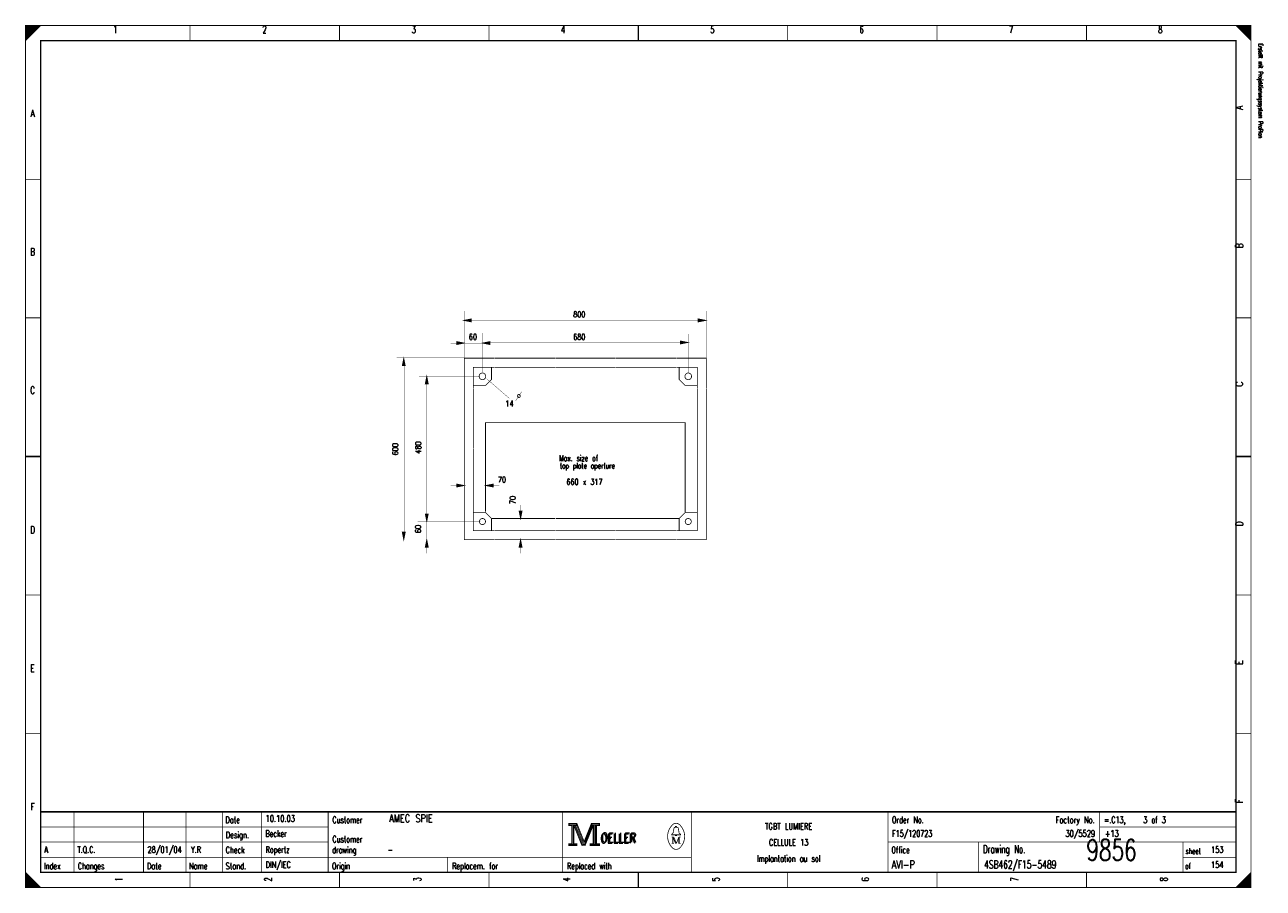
# Model space of a CAD drawing. Extents: x 0 to 409, y 0 to 285.
import ezdxf
from ezdxf.enums import TextEntityAlignment as Align

# ---------------------------------------------------------------- set-up
doc = ezdxf.new("R2010")
doc.units = 0
doc.header["$MEASUREMENT"] = 0
doc.linetypes.add('GESTRICHELT', pattern=[3.75, 3, -0.75])
doc.layers.get('0').update_dxf_attribs({"color": 9, "linetype": 'CONTINUOUS'})
doc.layers.add('1', color=7, linetype='CONTINUOUS')
doc.styles.get("Standard").update_dxf_attribs({"font": 'TXT', "bigfont": 'TXT'})

msp = doc.modelspace()

# ---------------------------------------------------------------- linework, layer by layer
at = {"color": 0, "const_width": 0.25, "flags": 128}
for points in [[(0, 142.5), (0, 285), (405, 285), (405, 0), (0, 0), (0, 142.5)], [(0, 285), (5, 285), (0, 280), (0, 285)], [(0.25, 285), (0.25, 280.25), (0.5, 280.5), (0.5, 285), (0.75, 285), (0.75, 280.75), (1, 281), (1, 285), (1.25, 285), (1.25, 281.25), (1.5, 281.5), (1.5, 285), (1.75, 285), (1.75, 281.75), (2, 282)], [(2, 282), (2, 285), (2.25, 285), (2.25, 282.25), (2.5, 282.5), (2.5, 285), (2.75, 285), (2.75, 282.75), (3, 283), (3, 285), (3.25, 285), (3.25, 283.25), (3.5, 283.5), (3.5, 285), (3.75, 285)], [(3.75, 285), (3.75, 283.75), (4, 284), (4, 285), (4.25, 285), (4.25, 284.25), (4.5, 284.5), (4.5, 285), (4.75, 285), (4.75, 284.75)], [(400, 285), (405, 280), (404.75, 280.25), (404.75, 285), (404.5, 285), (404.5, 280.5), (404.25, 280.75), (404.25, 285), (404, 285), (404, 281), (403.75, 281.25), (403.75, 285), (403.5, 285), (403.5, 281.5), (403.25, 281.75)], [(401.5, 283.5), (401.5, 285), (401.25, 285), (401.25, 283.75), (401, 284), (401, 285), (400.75, 285), (400.75, 284.25), (400.5, 284.5), (400.5, 285), (400.25, 285), (400.25, 284.75)], [(403.25, 281.75), (403.25, 285), (403, 285), (403, 282), (402.75, 282.25), (402.75, 285), (402.5, 285), (402.5, 282.5), (402.25, 282.75), (402.25, 285), (402, 285), (402, 283), (401.75, 283.25), (401.75, 285), (401.5, 285)], [(179.5, 21.2), (179.5, 20.5), (180.5, 20.5), (180.5, 14.5), (179.5, 14.5), (179.5, 13.8), (182.2, 13.8), (182.2, 14.5), (181.2, 14.5), (181.2, 20.5), (182.2, 20.5), (182.2, 21.2), (179.5, 21.2)], [(180.7, 20.7), (180.7, 14.3), (181, 14.3), (181, 20.7)], [(181.2, 20.5), (183.9, 13.8), (184.9, 13.8), (187.6, 20.5)], [(181.8, 20.5), (184.2, 14.6), (184.6, 14.6)], [(182.2, 21.2), (184.6, 15.2), (187, 21.2)], [(182.2, 20.5), (184.4, 14.9), (184.7, 14.9)], [(184.6, 14.2), (184.9, 14.2), (187.4, 20.5)], [(184.6, 14.6), (184.8, 14.6), (187.2, 20.5)], [(187.6, 20.5), (187.6, 14.5), (186.6, 14.5), (186.6, 13.8), (187.1, 13.8)], [(187, 21.2), (187, 20.5), (188, 20.5), (188, 14.5), (187, 14.5), (187, 13.8), (189.7, 13.8), (189.7, 14.5), (188.7, 14.5), (188.7, 20.5), (189.7, 20.5), (189.7, 21.2), (187, 21.2)], [(187.8, 20.7), (187.8, 14.3), (188.3, 14.3), (188.3, 20.7), (188.5, 20.7), (188.5, 14.3)], [(214.8, 17.4), (213.5, 17.4), (213.5, 17.6), (214, 18), (214.3, 19.6)], [(213.9, 16.7), (213.9, 14.6), (213.5, 14.6)], [(213.9, 16.7), (214.8, 14.6), (215.1, 14.6)], [(214.8, 19.9), (214.8, 20.2), (215.2, 20.2), (215.2, 19.9)], [(215.2, 17.4), (216.5, 17.4), (216.5, 17.6), (216, 18), (215.7, 19.6)], [(0, 5), (0, 0), (5, 0), (0, 5), (0.25, 4.75), (0.25, 0), (0.5, 0), (0.5, 4.5), (0.75, 4.25), (0.75, 0), (1, 0), (1, 4), (1.25, 3.75), (1.25, 0), (1.5, 0)], [(404.75, 4.75), (404.75, 0), (404.5, 0), (404.5, 4.5), (404.25, 4.25), (404.25, 0), (404, 0), (404, 4), (403.75, 3.75), (403.75, 0), (403.5, 0), (403.5, 3.5), (403.25, 3.25), (403.25, 0), (403, 0)], [(1.5, 0), (1.5, 3.5), (1.75, 3.25), (1.75, 0), (2, 0), (2, 3), (2.25, 2.75), (2.25, 0), (2.5, 0), (2.5, 2.5), (2.75, 2.25), (2.75, 0), (3, 0), (3, 2), (3.25, 1.75)], [(3.25, 1.75), (3.25, 0), (3.5, 0), (3.5, 1.5), (3.75, 1.25), (3.75, 0), (4, 0), (4, 1), (4.25, 0.75), (4.25, 0), (4.5, 0), (4.5, 0.5), (4.75, 0.25)], [(401.25, 1.25), (401.25, 0), (401, 0), (401, 1), (400.75, 0.75), (400.75, 0), (400.5, 0), (400.5, 0.5), (400.25, 0.25), (400.25, 0)], [(403, 0), (403, 3), (402.75, 2.75), (402.75, 0), (402.5, 0), (402.5, 2.5), (402.25, 2.25), (402.25, 0), (402, 0), (402, 2), (401.75, 1.75), (401.75, 0), (401.5, 0), (401.5, 1.5), (401.25, 1.25)]]:
    msp.add_lwpolyline(points, dxfattribs=at)
at = {"color": 0, "flags": 128}
for points, const_width in [([(0, 285), (405, 285), (405, 0), (0, 0)], 0.25), ([(5, 280), (400, 280), (400, 5), (5, 5)], 0.5), ([(5, 280), (400, 280), (400, 5), (5, 5)], 0.25), ([(179.7, 21), (182, 21), (182, 20.7), (179.7, 20.7)], 0.25), ([(187.2, 21), (189.5, 21), (189.5, 20.7), (187.2, 20.7)], 0.25), ([(214.8, 17.4), (215.2, 17.4), (215.2, 17.1), (214.8, 17.1)], 0.25), ([(179.7, 14.3), (182, 14.3), (182, 14), (179.7, 14)], 0.25), ([(186.8, 14.3), (189.5, 14.3), (189.5, 14), (186.8, 14)], 0.25)]:
    msp.add_lwpolyline(points, close=True, dxfattribs=dict(at, const_width=const_width))
at = {"color": 0}
for points, const_width in [([(54.375, 285), (54.375, 280)], 0.25), ([(103.75, 285), (103.75, 280)], 0.25), ([(153.125, 285), (153.125, 280)], 0.25), ([(202.5, 280), (202.5, 285)], 0.5), ([(202.5, 285), (202.5, 280)], 0.25), ([(251.875, 285), (251.875, 280)], 0.25), ([(301.25, 285), (301.25, 280)], 0.25), ([(350.625, 285), (350.625, 280)], 0.25), ([(0, 234.167), (5, 234.167)], 0.25), ([(405, 234.167), (400, 234.167)], 0.25), ([(0, 188.334), (5, 188.334)], 0.25), ([(405, 188.334), (400, 188.334)], 0.25), ([(5, 142.5), (0, 142.5)], 0.5), ([(0, 142.5), (5, 142.5)], 0.25), ([(400, 142.5), (405, 142.5)], 0.5), ([(405, 142.5), (400, 142.5)], 0.25), ([(0, 96.667), (5, 96.667)], 0.25), ([(405, 96.667), (400, 96.667)], 0.25), ([(0, 50.834), (5, 50.834)], 0.25), ([(405, 50.834), (400, 50.834)], 0.25), ([(400, 25), (5, 25)], 0.5), ([(16, 5), (16, 25)], 0.25), ([(39, 5), (39, 25)], 0.25), ([(53, 5), (53, 25)], 0.25), ([(65, 25), (65, 5)], 0.25), ([(78, 25), (78, 5)], 0.25), ([(100, 25), (100, 5)], 0.25), ([(177.5, 25), (177.5, 5)], 0.25), ([(220, 25), (220, 5)], 0.25), ([(285, 25), (285, 5)], 0.25), ([(355, 25), (355, 15)], 0.25), ([(181.5, 20.5), (184, 14.2)], 0.25), ([(184.7, 14.9), (187, 20.6)], 0.25), ([(5, 20), (100, 20)], 0.25), ([(213.5, 16.7), (214.2, 16.7)], 0.25), ([(214.2, 16.7), (215.1, 14.6)], 0.25), ([(214.6, 19.9), (215.5, 19.9)], 0.25), ([(215.1, 14.6), (215.9, 16.7)], 0.25), ([(215.9, 14.6), (215.9, 16.7)], 0.25), ([(215.9, 16.7), (216.5, 16.7)], 0.25), ([(216.1, 16.7), (216.1, 14.6)], 0.25), ([(355, 20), (400, 20)], 0.25), ([(5, 15), (100, 15)], 0.25), ([(184, 14.2), (184.6, 14.2)], 0.25), ([(213.9, 14.6), (214.3, 14.6)], 0.25), ([(216.5, 14.6), (215.7, 14.6)], 0.25), ([(285, 15), (400, 15)], 0.25), ([(315, 15), (315, 5)], 0.25), ([(382.5, 15), (382.5, 5)], 0.25), ([(5, 10), (220, 10)], 0.25), ([(139.5, 10), (139.5, 5)], 0.25), ([(382.5, 10), (400, 10)], 0.25), ([(54.375, 0), (54.375, 5)], 0.25), ([(103.75, 0), (103.75, 5)], 0.25), ([(153.125, 0), (153.125, 5)], 0.25), ([(202.5, 5), (202.5, 0)], 0.5), ([(202.5, 0), (202.5, 5)], 0.25), ([(251.875, 0), (251.875, 5)], 0.25), ([(301.25, 0), (301.25, 5)], 0.25), ([(350.625, 0), (350.625, 5)], 0.25), ([(405, 5), (400, 0)], 0.25), ([(4.75, 0), (4.75, 0.25)], 0.25)]:
    msp.add_lwpolyline(points, dxfattribs=dict(at, const_width=const_width))
at = {"color": 0, "const_width": 0.25, "flags": 128}
for points in [[(213.499601, 20.388348, 0.373815), (213.488, 13.425, 0.373815)], [(216.493359, 20.403602, 0.530775), (213.513, 20.413, 0.530775)], [(216.498075, 13.401685, 0.378582), (216.463, 20.438, 0.378582)], [(214.6, 19.9, 0.414214), (214.3, 19.6, 0.414214)], [(215.7, 19.6, 0.414214), (215.4, 19.9, 0.414214)], [(213.502705, 13.401803, 0.532213), (216.488, 13.388, 0.532213)]]:
    msp.add_lwpolyline(points, format="xyb", dxfattribs=at)
at = {"layer": '1', "color": 0}
for points, const_width in [([(145, 190.6), (145, 175)], 0.1), ([(225, 190.6), (225, 175)], 0.1), ([(147.3, 187.2), (144.8, 187.5)], 0.25), ([(144.9, 187.5), (147.3, 187.8)], 0.25), ([(144.9, 187.5), (147.3, 187.6)], 0.25), ([(145.1, 187.5), (147.3, 187.4)], 0.25), ([(147.3, 187.5), (174.9, 187.5)], 0.1), ([(174.9, 187.5), (195, 187.5)], 0.1), ([(194.9, 187.5), (222.3, 187.5)], 0.1), ([(222.3, 187.8), (224.8, 187.5)], 0.25), ([(222.3, 187.6), (224.6, 187.5)], 0.25), ([(224.8, 187.5), (222.3, 187.2)], 0.25), ([(222.3, 187.4), (224.8, 187.5)], 0.25), ([(142.5, 180.3), (145, 180)], 0.25), ([(142.5, 180.1), (144.8, 180)], 0.25), ([(142.5, 179.9), (145, 180)], 0.25), ([(145, 180), (142.5, 179.7)], 0.25), ([(153.5, 179.7), (151, 180)], 0.25), ([(151, 183.3), (151, 170.3)], 0.1), ([(151.1, 180), (153.5, 180.3)], 0.25), ([(151.1, 180), (153.5, 180.1)], 0.25), ([(151.3, 180), (153.5, 179.9)], 0.25), ([(174.9, 180.1), (153.4, 180.1)], 0.1), ([(174.9, 180.1), (195, 180.1)], 0.1), ([(195, 180.1), (216.3, 180.1)], 0.1), ([(216.4, 180.5), (218.9, 180.2)], 0.25), ([(216.4, 180.3), (218.7, 180.2)], 0.25), ([(218.9, 180.2), (216.4, 179.9)], 0.25), ([(216.4, 180.1), (218.9, 180.2)], 0.25), ([(219.1, 183), (219.1, 170)], 0.1), ([(140.5, 180), (142.5, 180)], 0.1), ([(145, 180), (151, 180)], 0.1), ([(122.6, 175.1), (145, 175.1)], 0.1), ([(125, 174.8), (124.6, 172.5)], 0.25), ([(125, 174.8), (124.8, 172.5)], 0.25), ([(125, 174.7), (125.3, 172.5)], 0.25), ([(125, 174.7), (125.1, 172.5)], 0.25), ([(125.2, 117.7), (125.2, 172.4)], 0.1), ([(155.1, 175), (175, 175)], 0.25), ([(155.1, 172), (175, 172)], 0.25), ([(175.1, 175), (195, 175)], 0.25), ([(175.1, 172), (195, 172)], 0.25), ([(195.1, 175), (215, 175)], 0.25), ([(195.1, 172), (215, 172)], 0.25), ([(130, 169.1), (150, 169.1)], 0.1), ([(132.6, 168.8), (132.2, 166.5)], 0.25), ([(132.6, 168.8), (132.4, 166.5)], 0.25), ([(132.6, 168.7), (132.7, 166.5)], 0.25), ([(132.6, 168.7), (132.9, 166.5)], 0.25), ([(152.4, 168.2), (159.9, 161.7)], 0.1), ([(132.5, 123.2), (132.5, 166.5)], 0.1), ([(145, 145.2), (145, 165.1)], 0.25), ([(148, 145.1), (148, 165)], 0.25), ([(164, 164), (162, 161)], 0.1), ([(222, 145.1), (222, 165)], 0.25), ([(225, 145.1), (225, 165)], 0.25), ([(145, 125), (145, 145.6)], 0.25), ([(148, 125), (148, 145)], 0.25), ([(222, 125), (222, 145.5)], 0.25), ([(225, 124.9), (225, 145.6)], 0.25), ([(140.5, 132.9), (142.5, 132.9)], 0.1), ([(142.5, 133.2), (145, 132.9)], 0.25), ([(142.5, 133), (144.8, 132.9)], 0.25), ([(142.5, 132.8), (145, 132.9)], 0.25), ([(145, 132.9), (142.5, 132.6)], 0.25), ([(154.6, 132.6), (152.1, 132.9)], 0.25), ([(152.2, 132.9), (154.6, 133.2)], 0.25), ([(152.2, 132.9), (154.6, 133)], 0.25), ([(152.4, 132.9), (154.6, 132.8)], 0.25), ([(154.6, 132.9), (156.6, 132.9)], 0.1), ([(132.6, 121.1), (132.3, 123.5)], 0.25), ([(132.6, 121.1), (132.5, 123.5)], 0.25), ([(132.6, 121), (132.7, 123.5)], 0.25), ([(132.6, 121), (132.9, 123.5)], 0.25), ([(163.6, 122.1), (163.3, 124.5)], 0.25), ([(163.6, 122.1), (163.5, 124.5)], 0.25), ([(163.6, 122), (163.7, 124.5)], 0.25), ([(163.6, 122), (163.9, 124.5)], 0.25), ([(163.6, 124.5), (163.6, 126.5)], 0.1), ([(129.6, 121), (150.3, 121)], 0.1), ([(132.6, 121), (132.6, 115.1)], 0.1), ([(122.3, 115), (145, 115)], 0.1), ([(125, 115.1), (124.7, 117.5)], 0.25), ([(125, 115.1), (124.9, 117.5)], 0.25), ([(125, 115), (125.1, 117.5)], 0.25), ([(125, 115), (125.3, 117.5)], 0.25), ([(132.6, 114.8), (132.2, 112.5)], 0.25), ([(132.6, 114.8), (132.4, 112.5)], 0.25), ([(132.6, 114.7), (132.7, 112.5)], 0.25), ([(132.6, 114.7), (132.9, 112.5)], 0.25), ([(132.6, 115.1), (132.6, 110.5)], 0.1), ([(155.1, 118), (175, 118)], 0.25), ([(155.1, 115), (175, 115)], 0.25), ([(163.6, 114.8), (163.2, 112.5)], 0.25), ([(163.6, 114.8), (163.4, 112.5)], 0.25), ([(163.6, 114.7), (163.9, 112.5)], 0.25), ([(163.6, 114.7), (163.7, 112.5)], 0.25), ([(163.6, 115.1), (163.6, 110.5)], 0.1), ([(175.1, 118), (195, 118)], 0.25), ([(175.1, 115), (195, 115)], 0.25), ([(195.1, 118), (215, 118)], 0.25), ([(195.1, 115), (215, 115)], 0.25)]:
    msp.add_lwpolyline(points, dxfattribs=dict(at, const_width=const_width))
at = {"layer": '1', "color": 0, "const_width": 0.25, "flags": 128}
for points in [[(144.8, 187.5), (147.3, 188), (147.3, 187), (144.8, 187.5)], [(224.8, 187.5), (222.3, 188), (222.3, 187), (224.8, 187.5)], [(145, 180), (142.5, 180.5), (142.5, 179.5), (145, 180)], [(151, 180), (153.5, 180.5), (153.5, 179.5), (151, 180)], [(218.9, 180.2), (216.4, 180.7), (216.4, 179.7), (218.9, 180.2)], [(125, 175), (124.5, 172.5), (125.5, 172.5), (125, 175)], [(145, 165.1), (145, 175), (155, 175)], [(154, 172), (154, 168), (152, 166), (148, 166)], [(155, 172), (148, 172), (148, 165.1)], [(215.1, 175), (225, 175), (225, 165.1)], [(222, 165.1), (222, 172), (215.1, 172)], [(216, 172), (216, 168), (218, 166), (222, 166)], [(132.6, 169), (132.1, 166.5), (133.1, 166.5), (132.6, 169)], [(145, 132.9), (142.5, 133.4), (142.5, 132.4), (145, 132.9)], [(152.1, 132.9), (154.6, 133.4), (154.6, 132.4), (152.1, 132.9)], [(132.6, 121), (132.1, 123.5), (133.1, 123.5), (132.6, 121)], [(145, 125), (145, 115), (155, 115)], [(148, 125), (148, 118), (155, 118)], [(154, 118), (154, 122), (152, 124), (148, 124)], [(163.6, 122), (163.1, 124.5), (164.1, 124.5), (163.6, 122)], [(215.1, 118), (222, 118), (222, 125)], [(215.1, 115), (225, 115), (225, 125)], [(222, 124), (218, 124), (216, 122), (216, 118)], [(125, 115), (124.5, 117.5), (125.5, 117.5), (125, 115)], [(132.6, 115), (132.1, 112.5), (133.1, 112.5), (132.6, 115)], [(163.6, 115), (163.1, 112.5), (164.1, 112.5), (163.6, 115)]]:
    msp.add_lwpolyline(points, dxfattribs=at)
for points in [[(152.1, 169, 1), (149.9, 169, 1)], [(220.1, 169, 1), (217.9, 169, 1)], [(163.5, 162.5, 1), (162.5, 162.5, 1)], [(152, 121, 1), (150, 121, 1)], [(220, 121, 1), (218, 121, 1)]]:
    msp.add_lwpolyline(points, format="xyb", close=True, dxfattribs=at)
at = {"layer": '1', "color": 0, "linetype": 'GESTRICHELT', "const_width": 0.25, "flags": 128}
msp.add_lwpolyline([(152, 124.3), (152, 153.7), (218, 153.7), (218, 124.2)], dxfattribs=at)
at = {"layer": '1', "color": 0, "linetype": 'GESTRICHELT', "const_width": 0.25}
for points in [[(175.1, 122), (154.2, 122)], [(195.1, 122), (175.3, 122)], [(216, 122), (195.1, 122)]]:
    msp.add_lwpolyline(points, dxfattribs=at)

# ---------------------------------------------------------------- texts
at = {"color": 0}
for s, height, width, p in [('1', 2.38125, 0.672, (29.654421, 284.858032)), ('2', 2.38125, 0.672, (78.988169, 284.858032)), ('3', 2.38125, 0.672, (128.321918, 284.858032)), ('4', 2.38125, 0.672, (177.655666, 284.858032)), ('5', 2.38125, 0.672, (226.989415, 284.858032)), ('6', 2.38125, 0.672, (276.323163, 284.858032)), ('7', 2.38125, 0.672, (325.656912, 284.858032)), ('8', 2.38125, 0.672, (374.99066, 284.858032)), ('A', 2.38125, 0.76, (2.325654, 257.174346)), ('B', 2.38125, 0.76, (2.325654, 211.389788)), ('C', 2.38125, 0.76, (2.325654, 165.60523)), ('D', 2.38125, 0.76, (2.325654, 119.465753)), ('E', 2.38125, 0.76, (2.325654, 73.681196)), ('F', 2.38125, 0.76, (2.325654, 27.896638)), ('TGBT LUMIERE', 2.143125, 0.754667, (252.188667, 21.295143)), ('CELLULE 13', 2.143125, 0.736, (252.188667, 15.971357)), ('Implantation au sol', 2.143125, 0.618526, (252.188667, 10.647572))]:
    msp.add_text(s, height=height, dxfattribs=dict(at, width=width)).set_placement(p, align=Align.TOP_CENTER)
at = {"color": 0, "width": 0.622634}
msp.add_text('Erstellt mit Projektierungssystem ProPlan', height=1.42875, rotation=270, dxfattribs=at).set_placement((407.023879, 279.056912), align=Align.BOTTOM_LEFT)
at = {"color": 0, "width": 0.76}
for s, p in [('A', (399.909527, 257.174346)), ('B', (399.909527, 211.389788)), ('C', (399.921949, 165.60523)), ('D', (399.921949, 119.465753)), ('E', (399.909527, 73.681196)), ('F', (399.909527, 27.896638))]:
    msp.add_text(s, height=2.38125, rotation=90, dxfattribs=at).set_placement(p, align=Align.TOP_LEFT)
at = {"color": 0}
for s, height, width, p in [('Date', 2.143125, 0.64, (66.054919, 23.424658)), ('Customer', 2.143125, 0.62, (101.403082, 23.424658)), ('Order No.', 2.143125, 0.656889, (286.328331, 23.424658)), ('=.C13,    3 of 3', 2.143125, 0.682, (356.433717, 23.424658)), ('Design.', 2.143125, 0.636571, (66.191563, 18.455791)), ('Customer', 2.143125, 0.62, (101.403082, 17.036115)), ('OELLER', 3.095625, 0.76, (189.964259, 17.745953)), ('OELLER', 3.095625, 0.76, (189.964259, 17.745953)), ('OELLER', 3.095625, 0.76, (190.319178, 18.100872)), ('Check', 2.143125, 0.632, (66.11703, 13.486924)), ('drawing', 2.143125, 0.6, (101.328549, 13.486924)), ('Office', 2.143125, 0.626667, (286.154421, 13.486924)), ('Drawing No.', 2.619375, 0.646545, (316.427242, 13.983811)), ('sheet', 1.905, 0.6, (383.377397, 12.990037)), ('Index', 2.143125, 0.632, (6.086021, 8.163138)), ('Changes', 2.143125, 0.622857, (17.262422, 8.163138)), ('Stand.', 2.143125, 0.642667, (66.11703, 8.163138)), ('Origin', 2.143125, 0.626667, (101.266438, 8.163138)), ('Replacem. for', 2.143125, 0.627077, (140.973007, 8.163138)), ('Replaced with', 2.143125, 0.619692, (178.949346, 8.163138)), ('of', 1.905, 0.6, (383.228331, 8.021171)), ('Date', 2.143125, 0.64, (40.145828, 8.163138)), ('Name', 2.143125, 0.64, (54.03736, 8.163138))]:
    msp.add_text(s, height=height, dxfattribs=dict(at, width=width)).set_placement(p, align=Align.TOP_LEFT)
for s, height, width, p in [('10.10.03', 2.143125, 0.678, (79.33599, 21.082192)), ('AMEC SPIE', 2.619375, 0.752889, (120.157005, 20.769863)), ('Becker', 2.143125, 0.626667, (79.273879, 16.113325)), ('F15/120723', 2.143125, 0.6832, (286.390442, 16.113325)), ('+13', 2.143125, 0.68, (356.701681, 16.113325)), ('A', 2.143125, 0.76, (6.212017, 10.789539)), ('T.Q.C.', 2.143125, 0.728, (17.163045, 10.789539)), ('28/01/04', 2.143125, 0.678, (40.294894, 10.789539)), ('Y.R', 2.143125, 0.738667, (54.665567, 10.789539)), ('Ropertz', 2.143125, 0.622857, (79.323568, 10.789539)), ('-', 2.143125, 0.696, (119.651245, 10.789539)), ('9856', 7, 0.6928, (350.581462, 6.783637)), ('153', 2.143125, 0.672, (391.771233, 10.789539)), ('DIN/IEC', 2.143125, 0.750857, (79.348412, 5.820672)), ('AVI-P', 2.619375, 0.7472, (286.241376, 5.508344)), ('4SB462/F15-5489', 2.619375, 0.6928, (316.787484, 5.508344)), ('154', 2.143125, 0.672, (391.771233, 5.820672))]:
    msp.add_text(s, height=height, dxfattribs=dict(at, width=width)).set_placement(p, align=Align.BOTTOM_LEFT)
at = {"color": 0, "width": 0.646545}
msp.add_text('Factory No.', height=2.143125, dxfattribs=at).set_placement((353.349471, 23.424658), align=Align.TOP_RIGHT)
at = {"color": 0, "width": 0.675429}
msp.add_text('30/5529', height=2.143125, dxfattribs=at).set_placement((353.464819, 16.113325), align=Align.BOTTOM_RIGHT)
at = {"color": 0, "width": 0.672}
for s, p in [('1', (29.654421, 2.697385)), ('2', (78.988169, 2.697385)), ('3', (128.321918, 2.697385)), ('4', (177.655666, 2.697385)), ('5', (226.989415, 2.697385)), ('6', (276.323163, 2.697385)), ('7', (325.656912, 2.697385)), ('8', (374.99066, 2.697385))]:
    msp.add_text(s, height=2.38125, rotation=90, dxfattribs=at).set_placement(p, align=Align.TOP_CENTER)
at = {"layer": '1', "color": 0}
for s, width, p in [('800', 0.672, (180.999004, 190.449564)), ('680', 0.672, (180.999004, 182.996264)), ('14', 0.672, (158.589415, 160.991283)), ('Max. size of', 0.637333, (176.340691, 142.890411)), ('top plate aperture', 0.610667, (176.576712, 140.405978)), ('70', 0.672, (156.104981, 135.79203)), ('660 x 317', 0.669333, (178.750592, 135.082192))]:
    msp.add_text(s, height=1.905, dxfattribs=dict(at, width=width)).set_placement(p, align=Align.TOP_LEFT)
at = {"layer": '1', "color": 0, "width": 0.672}
msp.add_text('60', height=1.905, dxfattribs=at).set_placement((147.842466, 182.996264), align=Align.TOP_CENTER)
msp.add_text('600', height=1.905, rotation=90, dxfattribs=at).set_placement((123.70797, 144.906351), align=Align.BOTTOM_CENTER)
for s, p in [('480', (131.310336, 143.438896)), ('70', (162.493524, 126.757701)), ('60', (131.260648, 117.174886))]:
    msp.add_text(s, height=1.905, rotation=90, dxfattribs=at).set_placement(p, align=Align.BOTTOM_LEFT)

doc.saveas('drawing.dxf')
